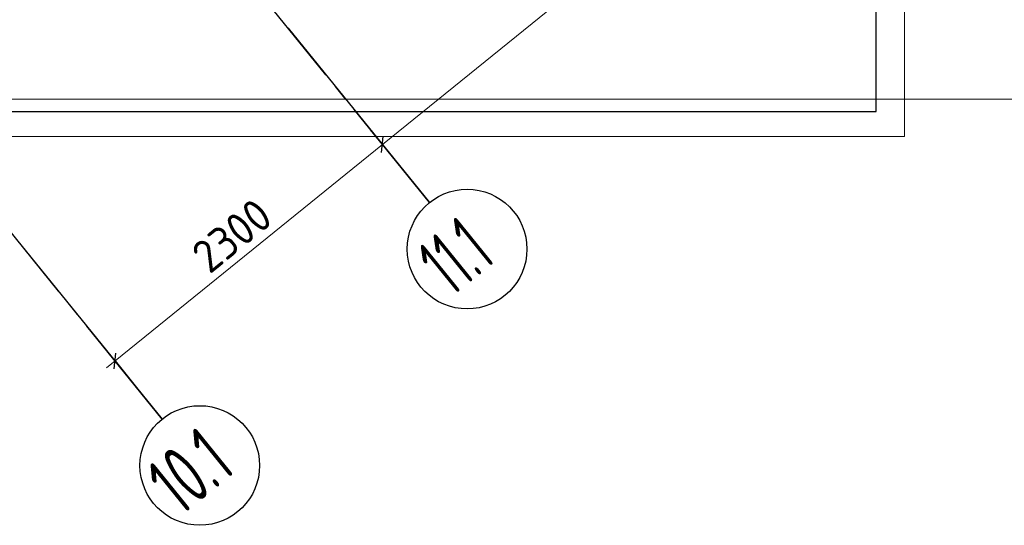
# Model space of a CAD drawing. Header units: millimetres. Extents: x 0 to 59400, y 0 to 42000.
# Tile 25 of 32: x 49489 to 56073, y 16682 to 20063. Entities that reach past the tile are written whole.
import ezdxf

# ---------------------------------------------------------------- set-up
doc = ezdxf.new("R2010")
doc.units = ezdxf.units.MM
doc.linetypes.add('______5', pattern=[1100, 800, -100, 100, -100])
doc.layers.add('Standard', color=7, linetype='Continuous', lineweight=25)
doc.layers.add('Размерная линия_ общее', color=7, linetype='Continuous', lineweight=13)
doc.layers.add('Оси', color=7, linetype='______5', lineweight=13, true_color=0x656565)
doc.styles.add('ISOCPEUR', font='txt')

msp = doc.modelspace()

# ---------------------------------------------------------------- linework, layer by layer
at = {"layer": 'Standard', "color": 7, "linetype": 'Continuous', "lineweight": 13, "transparency": 33554687}
for points in [[(59400, 42000), (0, 42000), (0, 19532), (59400, 19532), (59400, 42000)], [(6812.7, 19282), (55405.8, 19282), (55405.8, 38032), (6812.7, 38032), (6812.7, 19282)], [(6812.7, 19532), (55406.2, 19532), (55406.2, 38032), (6812.7, 38032), (6812.7, 19532)]]:
    msp.add_lwpolyline(points, dxfattribs=at)
at = {"layer": 'Standard', "color": 254, "linetype": 'Continuous', "lineweight": 25, "true_color": 0xc4c4ff, "transparency": 33554687}
msp.add_lwpolyline([(7672.7, 19449), (55215.3, 19449), (55215.3, 38101), (7672.7, 38101), (7672.7, 19449)], dxfattribs=at)
at = {"layer": 'Оси', "color": 8, "linetype": '______5', "lineweight": -3, "transparency": 33554687}
for p, q in [((52229, 18840.1), (40850.9, 32890.9)), ((50441.6, 17392.6), (39063.5, 31443.4))]:
    msp.add_line(p, q, dxfattribs=at)
at = {"layer": 'Оси', "color": 7, "linetype": 'Continuous', "lineweight": 25, "transparency": 33554687}
for p, q in [((51285.1, 20005.8), (52229, 18840.1)), ((49497.6, 18558.4), (50441.6, 17392.6))]:
    msp.add_line(p, q, dxfattribs=at)
for centre in [(52480.8, 18529.2), (50693.3, 17081.8)]:
    msp.add_circle(centre, 400, dxfattribs=at)
at = {"layer": 'Размерная линия_ общее', "color": 7, "linetype": 'Continuous', "lineweight": 13, "transparency": 33554687}
for p, q in [((51914.4, 19228.6), (56771.5, 23161.9)), ((50126.9, 17781.2), (51914.4, 19228.6)), ((50126.9, 17781.2), (50068.7, 17734))]:
    msp.add_line(p, q, dxfattribs=at)
at = {"layer": 'Размерная линия_ общее', "color": 253, "linetype": 'Continuous', "lineweight": -3, "true_color": 0xa0a0a0, "transparency": 33554687}
for p, q in [((51914.4, 19228.6), (51835.7, 19325.8)), ((51914.4, 19228.6), (51993, 19131.5)), ((51914.4, 19228.6), (52103.2, 18995.5)), ((50126.9, 17781.2), (50048.3, 17878.3)), ((50126.9, 17781.2), (50205.6, 17684.1)), ((50126.9, 17781.2), (50315.7, 17548.1))]:
    msp.add_line(p, q, dxfattribs=at)
at = {"layer": 'Размерная линия_ общее', "color": 7, "linetype": 'Continuous', "lineweight": 25, "transparency": 33554687}
for p, q in [((51908.8, 19175.9), (51919.9, 19281.4)), ((50121.4, 17728.5), (50132.5, 17833.9))]:
    msp.add_line(p, q, dxfattribs=at)

# ---------------------------------------------------------------- texts
at = {"layer": 'Оси', "color": 7, "linetype": 'Continuous', "lineweight": 35, "transparency": 33554687, "char_height": 400, "attachment_point": 7, "rotation": 39, "style": 'ISOCPEUR'}
for s, insert, width in [('\\W0.55;11.1', (52374.4, 18202.9), 686.631), ('\\W0.62;10.1', (50562.1, 16735.3), 762.721)]:
    msp.add_mtext(s, dxfattribs=dict(at, insert=insert, width=width))
at = {"layer": 'Размерная линия_ общее', "color": 7, "linetype": 'Continuous', "lineweight": 25, "transparency": 33554687, "insert": (50758.4, 18356.9), "char_height": 220, "width": 718.099, "attachment_point": 7, "rotation": 39, "style": 'ISOCPEUR'}
msp.add_mtext('\\W0.93;2300', dxfattribs=at)

doc.saveas('drawing.dxf')
